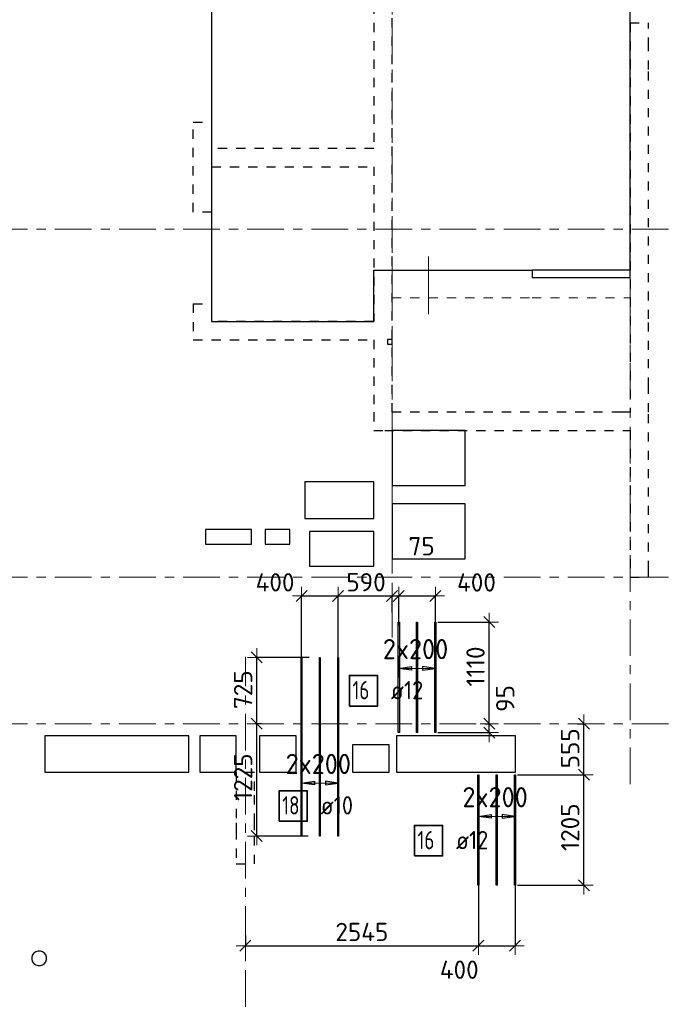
# Model space of a CAD drawing. Header units: metres. Extents: x -38 to 97, y -15 to 21.
# Tile 8 of 225: x 39 to 46, y 4 to 15. Entities that reach past the tile are written whole.
import ezdxf

# ---------------------------------------------------------------- set-up
doc = ezdxf.new("R2010")
doc.units = ezdxf.units.M
doc.header["$PDMODE"] = 65
for name, pattern in [('______11', [0.5, 0.4, -0.05, 0, -0.05]), ('______2', [0.0405, 0.03, -0.0105]), ('______3', [0.5, 0.4, -0.1]), ('______5', [1.1, 0.8, -0.1, 0.1, -0.1])]:
    doc.linetypes.add(name, pattern=pattern)
for name, color, linetype, lineweight in [('XR$2$Осевая линия (1)', 7, '______5', 13), ('XR$5$Балка (1)', 7, '______3', 13), ('XR$5$Перекрытие (1)', 7, 'Continuous', 35), ('XR$5$Размерная линия (1)', 7, 'Continuous', 13)]:
    doc.layers.add(name, color=color, linetype=linetype, lineweight=lineweight)
doc.layers.add('XR$5$Арм.стержн.Доп. Арм ниж.зоны У', color=7, linetype='Continuous', lineweight=35, true_color=0x1cff1c)
doc.layers.add('XR$7$Стена_ бетон несущ.', color=7, linetype='Continuous', lineweight=70, true_color=0xb4b496)
doc.styles.add('ISOCPEUR', font='txt')
doc.dimstyles.new('DIMSTYLE_3', dxfattribs={"dimtxt": 0.2, "dimasz": 0.2, "dimexe": 0, "dimexo": 0, "dimgap": 0.1, "dimtad": 2, "dimdec": 0, "dimlfac": 1000, "dimrnd": 5, "dimzin": 12, "dimdsep": 46, "dimtxsty": 'ISOCPEUR', "dimblk1": 'ALL_ML_STRICH', "dimblk2": 'ALL_ML_STRICH', "dimsah": 1, "dimcen": 0, "dimclrd": 7, "dimclre": 256, "dimclrt": 7, "dimadec": 0, "dimazin": 0, "dimtfac": 1, "dimtdec": 0, "dimtix": 1, "dimtmove": 2, "dimatfit": 3, "dimfxl": 0, "dimtzin": 0, "dimlwd": 0, "dimlwe": -3, "dimarcsym": 0})
doc.dimstyles.new('DIMSTYLE_36', dxfattribs={"dimtxt": 0.2, "dimasz": 0.2, "dimexe": 0, "dimexo": 0, "dimgap": 0.1, "dimtad": 2, "dimdec": 0, "dimlfac": 1000, "dimrnd": 5, "dimzin": 12, "dimdsep": 46, "dimtxsty": 'ISOCPEUR', "dimblk1": 'ALL_ML_STRICH', "dimblk2": 'ALL_ML_STRICH', "dimsah": 1, "dimcen": 0, "dimclrd": 7, "dimclre": 256, "dimclrt": 7, "dimadec": 0, "dimazin": 0, "dimtfac": 1, "dimtdec": 0, "dimtix": 1, "dimtmove": 2, "dimatfit": 3, "dimfxl": 0, "dimtvp": 1.2, "dimtzin": 0, "dimlwd": 0, "dimlwe": -3, "dimarcsym": 0})
doc.dimstyles.new('DIMSTYLE_37', dxfattribs={"dimtxt": 0.2, "dimasz": 0.2, "dimexe": 0, "dimexo": 0, "dimgap": 0.1, "dimtad": 0, "dimdec": 0, "dimlfac": 1000, "dimrnd": 5, "dimzin": 12, "dimdsep": 46, "dimtxsty": 'ISOCPEUR', "dimblk1": 'ALL_ML_STRICH', "dimblk2": 'ALL_ML_STRICH', "dimsah": 1, "dimcen": 0, "dimclrd": 7, "dimclre": 256, "dimclrt": 7, "dimadec": 0, "dimazin": 0, "dimtfac": 1, "dimtdec": 0, "dimtix": 1, "dimtmove": 2, "dimatfit": 3, "dimfxl": 0, "dimtvp": 1.2, "dimtzin": 0, "dimlwd": 0, "dimlwe": -3, "dimarcsym": 0})

# ---------------------------------------------------------------- blocks, each defined once
blk = doc.blocks.new('ALL_ML_STRICH')
at = {"color": 0, "linetype": 'ByBlock', "lineweight": -2}
for p, q in [((-1, 0), (0.5, 0)), ((-0.3, -0.3), (0.3, 0.3)), ((0, -0.5), (0, 0.5))]:
    blk.add_line(p, q, dxfattribs=at)
blk = doc.blocks.new('*D586')
at = {"layer": 'DEFPOINTS', "color": 7, "linetype": 'Continuous', "lineweight": 13, "transparency": 33554687}
for p in [(43.993, 5.716), (41.45, 5.108), (41.45, 4.978)]:
    blk.add_point(p, dxfattribs=at)
at = {"layer": 'XR$5$Размерная линия (1)', "color": 9, "linetype": 'Continuous', "lineweight": -2, "true_color": 0xc7c7c7, "transparency": 33554687}
for p, q in [((43.993, 5.696), (43.993, 4.978)), ((41.45, 5.088), (41.45, 4.978))]:
    blk.add_line(p, q, dxfattribs=at)
at = {"layer": 'XR$5$Размерная линия (1)', "color": 7, "linetype": 'Continuous', "lineweight": -2, "transparency": 33554687}
blk.add_line((41.45, 4.978), (43.993, 4.978), dxfattribs=at)
at = {"layer": 'XR$5$Размерная линия (1)', "color": 7, "linetype": 'Continuous', "lineweight": 13, "transparency": 33554687, "xscale": 0.2, "yscale": 0.2, "zscale": 0.2, "rotation": 180}
blk.add_blockref('ALL_ML_STRICH', (41.45, 4.978), dxfattribs=at)
at = {"layer": 'XR$5$Размерная линия (1)', "color": 7, "linetype": 'Continuous', "lineweight": 13, "transparency": 33554687, "xscale": 0.2, "yscale": 0.2, "zscale": 0.2}
blk.add_blockref('ALL_ML_STRICH', (43.993, 4.978), dxfattribs=at)
at = {"layer": 'XR$5$Размерная линия (1)', "color": 7, "linetype": 'Continuous', "lineweight": 13, "transparency": 33554687, "insert": (42.721, 5.128), "char_height": 0.2, "width": 0.8, "attachment_point": 5, "style": 'ISOCPEUR'}
blk.add_mtext('\\A1;{2545}', dxfattribs=at)
blk = doc.blocks.new('*D587')
at = {"layer": 'DEFPOINTS', "color": 7, "linetype": 'Continuous', "lineweight": 13, "transparency": 33554687}
for p in [(43.993, 5.716), (44.393, 5.708), (43.993, 4.978)]:
    blk.add_point(p, dxfattribs=at)
at = {"layer": 'XR$5$Размерная линия (1)', "color": 9, "linetype": 'Continuous', "lineweight": -2, "true_color": 0xc7c7c7, "transparency": 33554687}
for p, q in [((43.993, 5.696), (43.993, 4.978)), ((44.393, 5.688), (44.393, 4.978))]:
    blk.add_line(p, q, dxfattribs=at)
at = {"layer": 'XR$5$Размерная линия (1)', "color": 7, "linetype": 'Continuous', "lineweight": -2, "transparency": 33554687}
blk.add_line((43.993, 4.978), (44.393, 4.978), dxfattribs=at)
at = {"layer": 'XR$5$Размерная линия (1)', "color": 7, "linetype": 'Continuous', "lineweight": 13, "transparency": 33554687, "xscale": 0.2, "yscale": 0.2, "zscale": 0.2, "rotation": 180}
blk.add_blockref('ALL_ML_STRICH', (43.993, 4.978), dxfattribs=at)
at = {"layer": 'XR$5$Размерная линия (1)', "color": 7, "linetype": 'Continuous', "lineweight": 13, "transparency": 33554687, "xscale": 0.2, "yscale": 0.2, "zscale": 0.2}
blk.add_blockref('ALL_ML_STRICH', (44.393, 4.978), dxfattribs=at)
at = {"layer": 'XR$5$Размерная линия (1)', "color": 7, "linetype": 'Continuous', "lineweight": 13, "transparency": 33554687, "insert": (43.784, 4.716), "char_height": 0.2, "width": 0.6, "attachment_point": 5, "style": 'ISOCPEUR'}
blk.add_mtext('\\A1;{400}', dxfattribs=at)
blk = doc.blocks.new('*D592')
at = {"layer": 'DEFPOINTS', "color": 7, "linetype": 'Continuous', "lineweight": 13, "transparency": 33554687}
for p in [(44.399, 6.844), (44.399, 5.638), (45.145, 5.638)]:
    blk.add_point(p, dxfattribs=at)
at = {"layer": 'XR$5$Размерная линия (1)', "color": 9, "linetype": 'Continuous', "lineweight": -2, "true_color": 0xc7c7c7, "transparency": 33554687}
for p, q in [((44.419, 6.844), (45.145, 6.844)), ((44.419, 5.638), (45.145, 5.638))]:
    blk.add_line(p, q, dxfattribs=at)
at = {"layer": 'XR$5$Размерная линия (1)', "color": 7, "linetype": 'Continuous', "lineweight": -2, "transparency": 33554687}
blk.add_line((45.145, 5.638), (45.145, 6.844), dxfattribs=at)
at = {"layer": 'XR$5$Размерная линия (1)', "color": 7, "linetype": 'Continuous', "lineweight": 13, "transparency": 33554687, "xscale": 0.2, "yscale": 0.2, "zscale": 0.2}
for p, rotation in [((45.145, 6.844), 90), ((45.145, 5.638), 270)]:
    blk.add_blockref('ALL_ML_STRICH', p, dxfattribs=dict(at, rotation=rotation))
at = {"layer": 'XR$5$Размерная линия (1)', "color": 7, "linetype": 'Continuous', "lineweight": 13, "transparency": 33554687, "insert": (44.995, 6.271), "char_height": 0.2, "width": 0.8, "attachment_point": 5, "rotation": 90, "style": 'ISOCPEUR'}
blk.add_mtext('\\A1;{1205}', dxfattribs=at)
blk = doc.blocks.new('*D593')
at = {"layer": 'DEFPOINTS', "color": 7, "linetype": 'Continuous', "lineweight": 13, "transparency": 33554687}
for p in [(45.057, 7.4), (44.399, 6.844), (45.145, 6.844)]:
    blk.add_point(p, dxfattribs=at)
at = {"layer": 'XR$5$Размерная линия (1)', "color": 9, "linetype": 'Continuous', "lineweight": -2, "true_color": 0xc7c7c7, "transparency": 33554687}
for p, q in [((45.077, 7.4), (45.145, 7.4)), ((44.419, 6.844), (45.145, 6.844))]:
    blk.add_line(p, q, dxfattribs=at)
at = {"layer": 'XR$5$Размерная линия (1)', "color": 7, "linetype": 'Continuous', "lineweight": -2, "transparency": 33554687}
blk.add_line((45.145, 6.844), (45.145, 7.4), dxfattribs=at)
at = {"layer": 'XR$5$Размерная линия (1)', "color": 7, "linetype": 'Continuous', "lineweight": 13, "transparency": 33554687, "xscale": 0.2, "yscale": 0.2, "zscale": 0.2}
for p, rotation in [((45.145, 7.4), 90), ((45.145, 6.844), 270)]:
    blk.add_blockref('ALL_ML_STRICH', p, dxfattribs=dict(at, rotation=rotation))
at = {"layer": 'XR$5$Размерная линия (1)', "color": 7, "linetype": 'Continuous', "lineweight": 13, "transparency": 33554687, "insert": (44.995, 7.132), "char_height": 0.2, "width": 0.6, "attachment_point": 5, "rotation": 90, "style": 'ISOCPEUR'}
blk.add_mtext('\\A1;{555}', dxfattribs=at)
blk = doc.blocks.new('*D598')
at = {"layer": 'DEFPOINTS', "color": 7, "linetype": 'Continuous', "lineweight": 13, "transparency": 33554687}
for p in [(41.645, 7.4), (41.574, 6.175), (42.156, 6.175)]:
    blk.add_point(p, dxfattribs=at)
at = {"layer": 'XR$5$Размерная линия (1)', "color": 9, "linetype": 'Continuous', "lineweight": -2, "true_color": 0xc7c7c7, "transparency": 33554687}
for p, q in [((41.625, 7.4), (41.574, 7.4)), ((42.136, 6.175), (41.574, 6.175))]:
    blk.add_line(p, q, dxfattribs=at)
at = {"layer": 'XR$5$Размерная линия (1)', "color": 7, "linetype": 'Continuous', "lineweight": -2, "transparency": 33554687}
blk.add_line((41.574, 6.175), (41.574, 7.4), dxfattribs=at)
at = {"layer": 'XR$5$Размерная линия (1)', "color": 7, "linetype": 'Continuous', "lineweight": 13, "transparency": 33554687, "xscale": 0.2, "yscale": 0.2, "zscale": 0.2}
for p, rotation in [((41.574, 7.4), 90), ((41.574, 6.175), 270)]:
    blk.add_blockref('ALL_ML_STRICH', p, dxfattribs=dict(at, rotation=rotation))
at = {"layer": 'XR$5$Размерная линия (1)', "color": 7, "linetype": 'Continuous', "lineweight": 13, "transparency": 33554687, "insert": (41.424, 6.817), "char_height": 0.2, "width": 0.8, "attachment_point": 5, "rotation": 90, "style": 'ISOCPEUR'}
blk.add_mtext('\\A1;{1225}', dxfattribs=at)
blk = doc.blocks.new('*D599')
at = {"layer": 'DEFPOINTS', "color": 7, "linetype": 'Continuous', "lineweight": 13, "transparency": 33554687}
for p in [(42.164, 8.125), (41.574, 7.4), (41.645, 7.4)]:
    blk.add_point(p, dxfattribs=at)
at = {"layer": 'XR$5$Размерная линия (1)', "color": 9, "linetype": 'Continuous', "lineweight": -2, "true_color": 0xc7c7c7, "transparency": 33554687}
for p, q in [((42.144, 8.125), (41.574, 8.125)), ((41.625, 7.4), (41.574, 7.4))]:
    blk.add_line(p, q, dxfattribs=at)
at = {"layer": 'XR$5$Размерная линия (1)', "color": 7, "linetype": 'Continuous', "lineweight": -2, "transparency": 33554687}
blk.add_line((41.574, 7.4), (41.574, 8.125), dxfattribs=at)
at = {"layer": 'XR$5$Размерная линия (1)', "color": 7, "linetype": 'Continuous', "lineweight": 13, "transparency": 33554687, "xscale": 0.2, "yscale": 0.2, "zscale": 0.2}
for p, rotation in [((41.574, 8.125), 90), ((41.574, 7.4), 270)]:
    blk.add_blockref('ALL_ML_STRICH', p, dxfattribs=dict(at, rotation=rotation))
at = {"layer": 'XR$5$Размерная линия (1)', "color": 7, "linetype": 'Continuous', "lineweight": 13, "transparency": 33554687, "insert": (41.424, 7.772), "char_height": 0.2, "width": 0.6, "attachment_point": 5, "rotation": 90, "style": 'ISOCPEUR'}
blk.add_mtext('\\A1;{725}', dxfattribs=at)
blk = doc.blocks.new('*D606')
at = {"layer": 'DEFPOINTS', "color": 7, "linetype": 'Continuous', "lineweight": 13, "transparency": 33554687}
for p in [(44.042, 7.4), (43.53, 7.304), (44.112, 7.304)]:
    blk.add_point(p, dxfattribs=at)
at = {"layer": 'XR$5$Размерная линия (1)', "color": 9, "linetype": 'Continuous', "lineweight": -2, "true_color": 0xc7c7c7, "transparency": 33554687}
for p, q in [((44.062, 7.4), (44.112, 7.4)), ((43.55, 7.304), (44.112, 7.304))]:
    blk.add_line(p, q, dxfattribs=at)
at = {"layer": 'XR$5$Размерная линия (1)', "color": 7, "linetype": 'Continuous', "lineweight": -2, "transparency": 33554687}
blk.add_line((44.112, 7.304), (44.112, 7.4), dxfattribs=at)
at = {"layer": 'XR$5$Размерная линия (1)', "color": 7, "linetype": 'Continuous', "lineweight": 13, "transparency": 33554687, "xscale": 0.2, "yscale": 0.2, "zscale": 0.2}
for p, rotation in [((44.112, 7.304), 270), ((44.112, 7.4), 90)]:
    blk.add_blockref('ALL_ML_STRICH', p, dxfattribs=dict(at, rotation=rotation))
at = {"layer": 'XR$5$Размерная линия (1)', "color": 7, "linetype": 'Continuous', "lineweight": 13, "transparency": 33554687, "insert": (44.286, 7.676), "char_height": 0.2, "width": 0.4, "attachment_point": 5, "rotation": 90, "style": 'ISOCPEUR'}
blk.add_mtext('\\A1;{95}', dxfattribs=at)
blk = doc.blocks.new('*D607')
at = {"layer": 'DEFPOINTS', "color": 7, "linetype": 'Continuous', "lineweight": 13, "transparency": 33554687}
for p in [(43.53, 8.51), (44.042, 7.4), (44.112, 7.4)]:
    blk.add_point(p, dxfattribs=at)
at = {"layer": 'XR$5$Размерная линия (1)', "color": 9, "linetype": 'Continuous', "lineweight": -2, "true_color": 0xc7c7c7, "transparency": 33554687}
for p, q in [((43.55, 8.51), (44.112, 8.51)), ((44.062, 7.4), (44.112, 7.4))]:
    blk.add_line(p, q, dxfattribs=at)
at = {"layer": 'XR$5$Размерная линия (1)', "color": 7, "linetype": 'Continuous', "lineweight": -2, "transparency": 33554687}
blk.add_line((44.112, 7.4), (44.112, 8.51), dxfattribs=at)
at = {"layer": 'XR$5$Размерная линия (1)', "color": 7, "linetype": 'Continuous', "lineweight": 13, "transparency": 33554687, "xscale": 0.2, "yscale": 0.2, "zscale": 0.2}
for p, rotation in [((44.112, 8.51), 90), ((44.112, 7.4), 270)]:
    blk.add_blockref('ALL_ML_STRICH', p, dxfattribs=dict(at, rotation=rotation))
at = {"layer": 'XR$5$Размерная линия (1)', "color": 7, "linetype": 'Continuous', "lineweight": 13, "transparency": 33554687, "insert": (43.962, 8.025), "char_height": 0.2, "width": 0.8, "attachment_point": 5, "rotation": 90, "style": 'ISOCPEUR'}
blk.add_mtext('\\A1;{1110}', dxfattribs=at)
blk = doc.blocks.new('*D608')
at = {"layer": 'DEFPOINTS', "color": 7, "linetype": 'Continuous', "lineweight": 13, "transparency": 33554687}
for p in [(42.062, 8.795), (42.062, 8.075), (42.462, 8.044)]:
    blk.add_point(p, dxfattribs=at)
at = {"layer": 'XR$5$Размерная линия (1)', "color": 9, "linetype": 'Continuous', "lineweight": -2, "true_color": 0xc7c7c7, "transparency": 33554687}
for p, q in [((42.062, 8.095), (42.062, 8.795)), ((42.462, 8.064), (42.462, 8.795))]:
    blk.add_line(p, q, dxfattribs=at)
at = {"layer": 'XR$5$Размерная линия (1)', "color": 7, "linetype": 'Continuous', "lineweight": -2, "transparency": 33554687}
blk.add_line((42.062, 8.795), (42.462, 8.795), dxfattribs=at)
at = {"layer": 'XR$5$Размерная линия (1)', "color": 7, "linetype": 'Continuous', "lineweight": 13, "transparency": 33554687, "xscale": 0.2, "yscale": 0.2, "zscale": 0.2, "rotation": 180}
blk.add_blockref('ALL_ML_STRICH', (42.062, 8.795), dxfattribs=at)
at = {"layer": 'XR$5$Размерная линия (1)', "color": 7, "linetype": 'Continuous', "lineweight": 13, "transparency": 33554687, "xscale": 0.2, "yscale": 0.2, "zscale": 0.2}
blk.add_blockref('ALL_ML_STRICH', (42.462, 8.795), dxfattribs=at)
at = {"layer": 'XR$5$Размерная линия (1)', "color": 7, "linetype": 'Continuous', "lineweight": 13, "transparency": 33554687, "insert": (41.773, 8.944), "char_height": 0.2, "width": 0.6, "attachment_point": 5, "style": 'ISOCPEUR'}
blk.add_mtext('\\A1;{400}', dxfattribs=at)
blk = doc.blocks.new('*D609')
at = {"layer": 'DEFPOINTS', "color": 7, "linetype": 'Continuous', "lineweight": 13, "transparency": 33554687}
for p in [(42.462, 8.795), (43.05, 8.594), (42.462, 8.044)]:
    blk.add_point(p, dxfattribs=at)
at = {"layer": 'XR$5$Размерная линия (1)', "color": 9, "linetype": 'Continuous', "lineweight": -2, "true_color": 0xc7c7c7, "transparency": 33554687}
for p, q in [((42.462, 8.064), (42.462, 8.795)), ((43.05, 8.614), (43.05, 8.795))]:
    blk.add_line(p, q, dxfattribs=at)
at = {"layer": 'XR$5$Размерная линия (1)', "color": 7, "linetype": 'Continuous', "lineweight": -2, "transparency": 33554687}
blk.add_line((42.462, 8.795), (43.05, 8.795), dxfattribs=at)
at = {"layer": 'XR$5$Размерная линия (1)', "color": 7, "linetype": 'Continuous', "lineweight": 13, "transparency": 33554687, "xscale": 0.2, "yscale": 0.2, "zscale": 0.2, "rotation": 180}
blk.add_blockref('ALL_ML_STRICH', (42.462, 8.795), dxfattribs=at)
at = {"layer": 'XR$5$Размерная линия (1)', "color": 7, "linetype": 'Continuous', "lineweight": 13, "transparency": 33554687, "xscale": 0.2, "yscale": 0.2, "zscale": 0.2}
blk.add_blockref('ALL_ML_STRICH', (43.05, 8.795), dxfattribs=at)
at = {"layer": 'XR$5$Размерная линия (1)', "color": 7, "linetype": 'Continuous', "lineweight": 13, "transparency": 33554687, "insert": (42.766, 8.945), "char_height": 0.2, "width": 0.6, "attachment_point": 5, "style": 'ISOCPEUR'}
blk.add_mtext('\\A1;{590}', dxfattribs=at)
blk = doc.blocks.new('*D610')
at = {"layer": 'DEFPOINTS', "color": 7, "linetype": 'Continuous', "lineweight": 13, "transparency": 33554687}
for p in [(43.05, 8.795), (43.05, 8.594), (43.124, 8.454)]:
    blk.add_point(p, dxfattribs=at)
at = {"layer": 'XR$5$Размерная линия (1)', "color": 9, "linetype": 'Continuous', "lineweight": -2, "true_color": 0xc7c7c7, "transparency": 33554687}
for p, q in [((43.05, 8.614), (43.05, 8.795)), ((43.124, 8.474), (43.124, 8.795))]:
    blk.add_line(p, q, dxfattribs=at)
at = {"layer": 'XR$5$Размерная линия (1)', "color": 7, "linetype": 'Continuous', "lineweight": -2, "transparency": 33554687}
blk.add_line((43.05, 8.795), (43.124, 8.795), dxfattribs=at)
at = {"layer": 'XR$5$Размерная линия (1)', "color": 7, "linetype": 'Continuous', "lineweight": 13, "transparency": 33554687, "xscale": 0.2, "yscale": 0.2, "zscale": 0.2}
blk.add_blockref('ALL_ML_STRICH', (43.124, 8.795), dxfattribs=at)
at = {"layer": 'XR$5$Размерная линия (1)', "color": 7, "linetype": 'Continuous', "lineweight": 13, "transparency": 33554687, "xscale": 0.2, "yscale": 0.2, "zscale": 0.2, "rotation": 180}
blk.add_blockref('ALL_ML_STRICH', (43.05, 8.795), dxfattribs=at)
at = {"layer": 'XR$5$Размерная линия (1)', "color": 7, "linetype": 'Continuous', "lineweight": 13, "transparency": 33554687, "insert": (43.373, 9.338), "char_height": 0.2, "width": 0.4, "attachment_point": 5, "style": 'ISOCPEUR'}
blk.add_mtext('\\A1;{75}', dxfattribs=at)
blk = doc.blocks.new('*D611')
at = {"layer": 'DEFPOINTS', "color": 7, "linetype": 'Continuous', "lineweight": 13, "transparency": 33554687}
for p in [(43.124, 8.795), (43.124, 8.454), (43.524, 8.459)]:
    blk.add_point(p, dxfattribs=at)
at = {"layer": 'XR$5$Размерная линия (1)', "color": 9, "linetype": 'Continuous', "lineweight": -2, "true_color": 0xc7c7c7, "transparency": 33554687}
for p, q in [((43.124, 8.474), (43.124, 8.795)), ((43.524, 8.479), (43.524, 8.795))]:
    blk.add_line(p, q, dxfattribs=at)
at = {"layer": 'XR$5$Размерная линия (1)', "color": 7, "linetype": 'Continuous', "lineweight": -2, "transparency": 33554687}
blk.add_line((43.124, 8.795), (43.524, 8.795), dxfattribs=at)
at = {"layer": 'XR$5$Размерная линия (1)', "color": 7, "linetype": 'Continuous', "lineweight": 13, "transparency": 33554687, "xscale": 0.2, "yscale": 0.2, "zscale": 0.2, "rotation": 180}
blk.add_blockref('ALL_ML_STRICH', (43.124, 8.795), dxfattribs=at)
at = {"layer": 'XR$5$Размерная линия (1)', "color": 7, "linetype": 'Continuous', "lineweight": 13, "transparency": 33554687, "xscale": 0.2, "yscale": 0.2, "zscale": 0.2}
blk.add_blockref('ALL_ML_STRICH', (43.524, 8.795), dxfattribs=at)
at = {"layer": 'XR$5$Размерная линия (1)', "color": 7, "linetype": 'Continuous', "lineweight": 13, "transparency": 33554687, "insert": (43.972, 8.943), "char_height": 0.2, "width": 0.6, "attachment_point": 5, "style": 'ISOCPEUR'}
blk.add_mtext('\\A1;{400}', dxfattribs=at)

msp = doc.modelspace()

# ---------------------------------------------------------------- linework, layer by layer
at = {"color": 52, "linetype": 'Continuous', "lineweight": 13, "transparency": 33554687}
for p, q in [((43.4499, 12.4994), (43.4499, 11.9194)), ((43.4499, 12.4494), (43.4499, 11.8694))]:
    msp.add_line(p, q, dxfattribs=at)
at = {"layer": 'XR$2$Осевая линия (1)', "color": 253, "linetype": '______11', "lineweight": 13, "true_color": 0xa0a0a0, "transparency": 33554687}
for p, q in [((43.05, 8.34), (43.05, 19.78)), ((45.65, 6.74), (45.65, 19.78)), ((-2.63, 12.8), (62.6, 12.8)), ((-2.63, 9), (62.6, 9)), ((41.45, -3.39), (41.45, 8.13)), ((-2.63, 7.4), (62.6, 7.4))]:
    msp.add_line(p, q, dxfattribs=at)
at = {"layer": 'XR$5$Арм.стержн.Доп. Арм ниж.зоны У', "color": 253, "linetype": 'Continuous', "lineweight": -3, "true_color": 0xa0a0a0, "transparency": 33554687}
for p, q in [((43.1241, 8.0052), (43.1241, 8.1052)), ((43.5241, 8.0052), (43.5241, 8.1052)), ((43.1241, 8.0052), (43.1241, 7.9052)), ((43.5241, 8.0052), (43.5241, 7.9052)), ((42.0621, 6.752), (42.0621, 6.852)), ((42.4621, 6.752), (42.4621, 6.852)), ((42.0621, 6.752), (42.0621, 6.652)), ((42.4621, 6.752), (42.4621, 6.652)), ((43.9928, 6.3889), (43.9928, 6.4889)), ((44.3928, 6.3889), (44.3928, 6.4889)), ((43.9928, 6.3889), (43.9928, 6.2889)), ((44.3928, 6.3889), (44.3928, 6.2889))]:
    msp.add_line(p, q, dxfattribs=at)
at = {"layer": 'XR$5$Арм.стержн.Доп. Арм ниж.зоны У', "color": 7, "linetype": 'Continuous', "lineweight": 25, "transparency": 33554687}
for p, q in [((43.1241, 8.0052), (43.2641, 8.0252)), ((43.2641, 7.9852), (43.1241, 8.0052)), ((43.2641, 8.0252), (43.2641, 7.9852)), ((43.5241, 8.0052), (43.3841, 8.0252)), ((43.3841, 8.0252), (43.3841, 7.9852)), ((43.3841, 7.9852), (43.5241, 8.0052)), ((42.0621, 6.752), (42.2021, 6.772)), ((42.2021, 6.772), (42.2021, 6.732)), ((42.4621, 6.752), (42.3221, 6.772)), ((42.3221, 6.772), (42.3221, 6.732)), ((42.2021, 6.732), (42.0621, 6.752)), ((42.3221, 6.732), (42.4621, 6.752)), ((43.9928, 6.3889), (44.1328, 6.4089)), ((44.1328, 6.3689), (43.9928, 6.3889)), ((44.1328, 6.4089), (44.1328, 6.3689)), ((44.3928, 6.3889), (44.2528, 6.4089)), ((44.2528, 6.4089), (44.2528, 6.3689)), ((44.2528, 6.3689), (44.3928, 6.3889))]:
    msp.add_line(p, q, dxfattribs=at)
at = {"layer": 'XR$5$Арм.стержн.Доп. Арм ниж.зоны У', "color": 7, "linetype": 'Continuous', "lineweight": 13, "transparency": 33554687}
for p, q in [((43.1241, 8.0052), (43.1241, 8.0052)), ((43.1241, 8.0052), (43.5241, 8.0052)), ((43.5241, 8.0052), (43.5241, 8.0052)), ((42.0621, 6.752), (42.0621, 6.752)), ((42.0621, 6.752), (42.4621, 6.752)), ((42.4621, 6.752), (42.4621, 6.752)), ((43.9928, 6.3889), (43.9928, 6.3889)), ((43.9928, 6.3889), (44.3928, 6.3889)), ((44.3928, 6.3889), (44.3928, 6.3889))]:
    msp.add_line(p, q, dxfattribs=at)
at = {"layer": 'XR$5$Арм.стержн.Доп. Арм ниж.зоны У', "color": 34, "linetype": 'Continuous', "lineweight": 25, "transparency": 33554687}
for points in [[(43.1181, 7.3037), (43.1181, 8.5097), (43.1301, 8.5097), (43.1301, 7.3037), (43.1181, 7.3037)], [(43.3181, 7.3037), (43.3181, 8.5097), (43.3301, 8.5097), (43.3301, 7.3037), (43.3181, 7.3037)], [(43.5181, 7.3037), (43.5181, 8.5097), (43.5301, 8.5097), (43.5301, 7.3037), (43.5181, 7.3037)], [(43.9988, 6.8444), (43.9988, 5.6384), (43.9868, 5.6384), (43.9868, 6.8444), (43.9988, 6.8444)], [(44.1988, 6.8444), (44.1988, 5.6384), (44.1868, 5.6384), (44.1868, 6.8444), (44.1988, 6.8444)], [(44.3988, 6.8444), (44.3988, 5.6384), (44.3868, 5.6384), (44.3868, 6.8444), (44.3988, 6.8444)]]:
    msp.add_lwpolyline(points, dxfattribs=at)
at = {"layer": 'XR$5$Арм.стержн.Доп. Арм ниж.зоны У', "color": 4, "linetype": 'Continuous', "lineweight": 25, "transparency": 33554687}
for points in [[(42.0571, 6.1749), (42.0571, 8.1249), (42.0671, 8.1249), (42.0671, 6.1749), (42.0571, 6.1749)], [(42.2571, 6.1749), (42.2571, 8.1249), (42.2671, 8.1249), (42.2671, 6.1749), (42.2571, 6.1749)], [(42.4571, 6.1749), (42.4571, 8.1249), (42.4671, 8.1249), (42.4671, 6.1749), (42.4571, 6.1749)]]:
    msp.add_lwpolyline(points, dxfattribs=at)
at = {"layer": 'XR$5$Арм.стержн.Доп. Арм ниж.зоны У', "color": 7, "linetype": 'Continuous', "lineweight": 35, "transparency": 33554687}
for points in [[(42.585, 7.5939), (42.8917, 7.5939), (42.8917, 7.9272), (42.585, 7.9272), (42.585, 7.5939)], [(41.818, 6.3366), (42.1247, 6.3366), (42.1247, 6.67), (41.818, 6.67), (41.818, 6.3366)], [(43.2955, 5.9571), (43.6022, 5.9571), (43.6022, 6.2905), (43.2955, 6.2905), (43.2955, 5.9571)]]:
    msp.add_lwpolyline(points, dxfattribs=at)
at = {"layer": 'XR$5$Балка (1)', "color": 7, "linetype": '______2', "lineweight": 18, "transparency": 33554687}
for p, q in [((43.05, 12.3502), (43.05, 12.0502)), ((45.65, 12.0502), (45.65, 12.2702)), ((43.05, 12.0502), (44.58, 12.0502)), ((44.58, 12.0502), (45.65, 12.0502))]:
    msp.add_line(p, q, dxfattribs=at)
at = {"layer": 'XR$5$Перекрытие (1)', "color": 7, "linetype": 'Continuous', "lineweight": 25, "transparency": 33554687}
for p, q in [((41.0797, 16.6502), (41.0797, 11.7903)), ((45.65, 12.2702), (45.65, 16.6502)), ((42.85, 11.7903), (42.85, 12.3502)), ((42.85, 12.3502), (44.58, 12.3502)), ((44.58, 12.3502), (44.58, 12.2702)), ((45.65, 12.3502), (44.58, 12.3502)), ((44.58, 12.2702), (45.65, 12.2702)), ((41.0797, 11.7903), (42.85, 11.7903)), ((43, 11.5937), (43, 11.5437)), ((43.05, 11.5937), (43, 11.5937)), ((43, 11.5437), (43.05, 11.5437)), ((43.05, 11.5437), (43.05, 11.5937)), ((43.05, 10.6006), (43.05, 10.0006)), ((43.85, 10.6006), (43.05, 10.6006)), ((43.85, 10.0006), (43.85, 10.6006)), ((42.1, 10.0398), (42.1, 9.6398)), ((42.85, 10.0398), (42.1, 10.0398)), ((42.85, 9.6398), (42.85, 10.0398)), ((43.05, 10.0006), (43.85, 10.0006)), ((43.05, 9.8018), (43.05, 9.2018)), ((43.85, 9.8018), (43.05, 9.8018)), ((43.85, 9.2018), (43.85, 9.8018)), ((42.1, 9.6398), (42.85, 9.6398)), ((41.0154, 9.5195), (41.0154, 9.3595)), ((41.5154, 9.5195), (41.0154, 9.5195)), ((41.5154, 9.3595), (41.5154, 9.5195)), ((41.6656, 9.5195), (41.6656, 9.3595)), ((41.9356, 9.5195), (41.6656, 9.5195)), ((41.9356, 9.3595), (41.9356, 9.5195)), ((42.1506, 9.4995), (42.1506, 9.1195)), ((42.8506, 9.4995), (42.1506, 9.4995)), ((42.8506, 9.1195), (42.8506, 9.4995)), ((41.0154, 9.3595), (41.5154, 9.3595)), ((41.6656, 9.3595), (41.9356, 9.3595)), ((43.05, 9.2018), (43.85, 9.2018)), ((42.1506, 9.1195), (42.8506, 9.1195)), ((39.26, 7.2702), (39.26, 6.8702)), ((40.83, 7.2702), (39.26, 7.2702)), ((40.83, 6.8702), (40.83, 7.2702)), ((40.9501, 7.2702), (40.9501, 6.8702)), ((41.3501, 7.2702), (40.9501, 7.2702)), ((41.3501, 6.8702), (41.3501, 7.2702)), ((41.6039, 7.2702), (41.6039, 6.8702)), ((42.0039, 7.2702), (41.6039, 7.2702)), ((42.0039, 6.8702), (42.0039, 7.2702)), ((43.1, 7.2702), (43.1, 6.8702)), ((44.4, 7.2702), (43.1, 7.2702)), ((44.4, 6.8702), (44.4, 7.2702)), ((42.62, 7.1702), (42.62, 6.8702)), ((43.02, 7.1702), (42.62, 7.1702)), ((43.02, 6.8702), (43.02, 7.1702)), ((39.26, 6.8702), (40.83, 6.8702)), ((40.9501, 6.8702), (41.3501, 6.8702)), ((41.6039, 6.8702), (42.0039, 6.8702)), ((42.62, 6.8702), (43.02, 6.8702)), ((43.1, 6.8702), (44.4, 6.8702)), ((39.1262, 4.8766), (39.1184, 4.8526)), ((39.1184, 4.8526), (39.1184, 4.8273)), ((39.141, 4.897), (39.1262, 4.8766)), ((39.1614, 4.9118), (39.141, 4.897)), ((39.1854, 4.9196), (39.1614, 4.9118)), ((39.2106, 4.9196), (39.1854, 4.9196)), ((39.2346, 4.9118), (39.2106, 4.9196)), ((39.2551, 4.897), (39.2346, 4.9118)), ((39.2699, 4.8766), (39.2551, 4.897)), ((39.2777, 4.8526), (39.2699, 4.8766)), ((39.2777, 4.8273), (39.2777, 4.8526)), ((39.1184, 4.8273), (39.1262, 4.8033)), ((39.1262, 4.8033), (39.141, 4.7829)), ((39.141, 4.7829), (39.1614, 4.7681)), ((39.1614, 4.7681), (39.1854, 4.7603)), ((39.1854, 4.7603), (39.2106, 4.7603)), ((39.2106, 4.7603), (39.2346, 4.7681)), ((39.2346, 4.7681), (39.2551, 4.7829)), ((39.2551, 4.7829), (39.2699, 4.8033)), ((39.2699, 4.8033), (39.2777, 4.8273))]:
    msp.add_line(p, q, dxfattribs=at)
at = {"layer": 'XR$7$Стена_ бетон несущ.', "color": 253, "linetype": '______2', "lineweight": -3, "true_color": 0xa0a0a0, "transparency": 33554687}
for p, q in [((42.85, 16.45), (42.85, 13.68)), ((43.05, 10.8), (43.05, 16.119)), ((45.65, 15.05), (45.85, 15.05)), ((45.65, 15.05), (45.65, 10.8)), ((45.85, 14.79), (45.85, 15.05)), ((45.85, 14.54), (45.85, 14.79)), ((45.85, 12.0195), (45.85, 14.54)), ((40.8797, 13.965), (41.0797, 13.965)), ((40.8797, 12.985), (40.8797, 13.965)), ((41.0797, 13.965), (41.0797, 13.68)), ((42.85, 13.68), (41.0797, 13.68)), ((41.0797, 13.48), (42.85, 13.48)), ((41.0797, 13.48), (41.0797, 12.985)), ((42.85, 13.48), (42.85, 11.79)), ((41.0797, 12.985), (40.8797, 12.985)), ((40.8797, 11.985), (41.0797, 11.985)), ((40.8797, 11.985), (40.8797, 11.59)), ((41.0797, 11.985), (41.0797, 11.79)), ((45.85, 11.8195), (45.85, 12.0195)), ((42.85, 11.79), (41.0797, 11.79)), ((45.85, 11.28), (45.85, 11.8195)), ((40.8797, 11.59), (42.85, 11.59)), ((42.85, 11.59), (42.85, 10.8)), ((45.85, 11.08), (45.85, 11.28)), ((45.85, 10.8), (45.85, 11.08)), ((42.85, 10.8), (42.85, 10.6)), ((45.55, 10.8), (43.05, 10.8)), ((45.65, 10.8), (45.55, 10.8)), ((45.85, 9.08), (45.85, 10.8)), ((42.85, 10.6), (42.97, 10.6)), ((42.97, 10.6), (45.65, 10.6)), ((45.65, 10.6), (45.65, 9)), ((45.85, 9), (45.85, 9.08)), ((45.65, 9), (45.85, 9)), ((41.55, 6.87), (41.35, 6.87)), ((41.35, 6.87), (41.35, 6.67)), ((41.55, 6.67), (41.55, 6.87)), ((41.35, 6.67), (41.35, 6.3176)), ((41.55, 6.3194), (41.55, 6.67)), ((41.35, 6.3176), (41.35, 6.2376)), ((41.35, 6.2376), (41.35, 5.87)), ((41.55, 6.2394), (41.55, 6.3194)), ((41.55, 5.87), (41.55, 6.2394)), ((41.35, 5.87), (41.55, 5.87))]:
    msp.add_line(p, q, dxfattribs=at)

# ---------------------------------------------------------------- texts
at = {"layer": 'XR$5$Арм.стержн.Доп. Арм ниж.зоны У', "color": 7, "linetype": 'Continuous', "lineweight": 13, "transparency": 33554687, "char_height": 0.22, "width": 0.873359, "attachment_point": 7, "style": 'ISOCPEUR'}
for insert in [(42.9501, 8.1052), (41.8881, 6.852), (43.8188, 6.4889)]:
    msp.add_mtext('\\W0.95;2x200', dxfattribs=dict(at, insert=insert))
at = {"layer": 'XR$5$Арм.стержн.Доп. Арм ниж.зоны У', "color": 7, "linetype": 'Continuous', "lineweight": 25, "transparency": 33554687, "char_height": 0.2, "attachment_point": 7, "style": 'ISOCPEUR'}
for s, insert, width in [('\\W0.75;16', (42.6184, 7.6672), 0.314854), ('\\W0.89; ø12 ', (42.925, 7.6672), 0.749105), ('\\W0.75;18', (41.8513, 6.41), 0.314854), ('\\W0.89; ø10 ', (42.158, 6.41), 0.749105), ('\\W0.75;16', (43.3289, 6.0305), 0.314854), ('\\W0.89; ø12 ', (43.6355, 6.0305), 0.749105)]:
    msp.add_mtext(s, dxfattribs=dict(at, insert=insert, width=width))

# ---------------------------------------------------------------- dimensions: what is measured, and where the dimension line sits
at = {"layer": 'XR$5$Размерная линия (1)', "color": 7, "linetype": 'Continuous', "lineweight": 13, "transparency": 33554687}
for base, p1, p2, dimstyle, picture, middle in [((43.1241, 8.7949), (43.05, 8.6142), (43.1241, 8.474), 'DIMSTYLE_36', '*D610', (43.373, 9.3379)), ((42.4621, 8.7949), (42.0621, 8.0952), (42.4621, 8.064), 'DIMSTYLE_36', '*D608', (41.7727, 8.9443)), ((43.05, 8.7949), (42.4621, 8.064), (43.05, 8.6142), 'DIMSTYLE_3', '*D609', (42.766, 8.9449)), ((43.5241, 8.7949), (43.1241, 8.474), (43.5241, 8.4792), 'DIMSTYLE_36', '*D611', (43.9722, 8.9428)), ((43.9928, 4.9784), (41.45, 5.0882), (43.9928, 5.6964), 'DIMSTYLE_3', '*D586', (42.7214, 5.1284)), ((44.3928, 4.9784), (43.9928, 5.6964), (44.3928, 5.6883), 'DIMSTYLE_37', '*D587', (43.7836, 4.7163))]:
    dim = msp.add_linear_dim(base=base, p1=p1, p2=p2, dimstyle=dimstyle, override={"dimpost": '<>', "dimclrd": 7, "dimclre": 9, "dimclrt": 7, "dimlwd": 0, "dimlwe": 65533}, dxfattribs=at)
    dim.commit()
    dim.dimension.update_dxf_attribs({"geometry": picture, "text_midpoint": middle, "dimtype": 160})
for base, p1, p2, dimstyle, picture, middle in [((44.1122, 8.5097), (44.0621, 7.4), (43.5501, 8.5097), 'DIMSTYLE_3', '*D607', (43.9622, 8.0248)), ((41.574, 8.1249), (41.6249, 7.4), (42.1439, 8.1249), 'DIMSTYLE_3', '*D599', (41.424, 7.7724)), ((44.1122, 7.4), (43.5501, 7.3037), (44.0621, 7.4), 'DIMSTYLE_37', '*D606', (44.2863, 7.6763)), ((41.574, 7.4), (42.1358, 6.1749), (41.6249, 7.4), 'DIMSTYLE_3', '*D598', (41.424, 6.8174)), ((45.1448, 7.4), (44.4188, 6.8444), (45.0772, 7.4), 'DIMSTYLE_36', '*D593', (44.9948, 7.1322)), ((45.1448, 6.8444), (44.4188, 5.6384), (44.4188, 6.8444), 'DIMSTYLE_3', '*D592', (44.9948, 6.2714))]:
    dim = msp.add_linear_dim(base=base, p1=p1, p2=p2, angle=90, dimstyle=dimstyle, override={"dimpost": '<>', "dimclrd": 7, "dimclre": 9, "dimclrt": 7, "dimlwd": 0, "dimlwe": 65533}, dxfattribs=at)
    dim.commit()
    dim.dimension.update_dxf_attribs({"geometry": picture, "text_midpoint": middle, "dimtype": 160})

doc.saveas('drawing.dxf')
